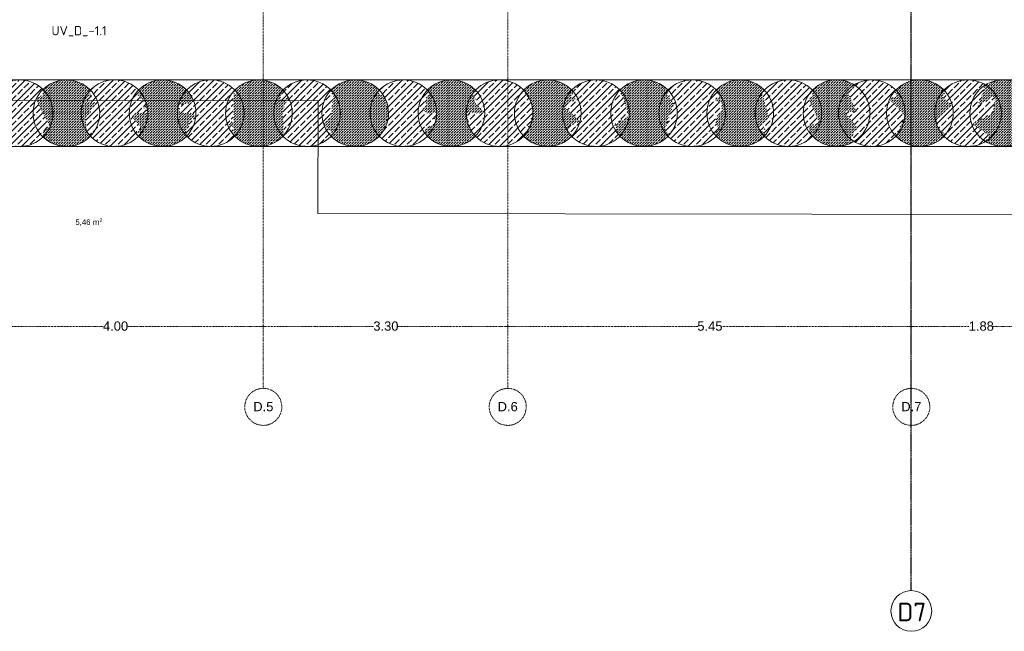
# Model space of a CAD drawing. Header units: millimetres. Extents: x 1523 to 73204, y -91281 to 10268.
# Tile 5 of 120: x 36386 to 49681, y -90630 to -82363. Entities that reach past the tile are written whole.
import ezdxf

# ---------------------------------------------------------------- set-up
doc = ezdxf.new("R2010")
doc.units = ezdxf.units.MM
doc.linetypes.add('IMPORT-STRICHPUNKT _7_', pattern=[20, 10, -5, 0, -5])
doc.linetypes.add('Rasterlinie', pattern=[22.225, 12.7, -3.175, 3.175, -3.175])
for name, color, linetype, lineweight, true_color in [('10 A--Wand außen _ Verbau _Bohrpfahlwand_ _Aktuell_', 7, 'Continuous', 13, 0x656565), ('10 A--Wand außen _ Verbau _modelliert_ _aktuell_', 7, 'Continuous', 13, 0x656565), ('65 V--Straßenbegrenzungslinie', 7, 'Continuous', 13, 0x656565), ('90 A--Achsraster _1_50_', 7, 'IMPORT-STRICHPUNKT _7_', 13, 0x656565), ('Neubau_80 A--Raum', 7, 'Continuous', 13, 0x656565), ('Xref_706_5_--_ÜP_-1_000_16_Übersichtsplan UG_IFC 2025_01_13_dwg', 7, 'Continuous', 13, 0x767676)]:
    doc.layers.add(name, color=color, linetype=linetype, lineweight=lineweight, true_color=true_color)
for name, color, linetype, lineweight in [('S-GRID-____-IDEN', 7, 'Continuous', 9), ('S-GRID-____-OTLN', 7, 'Continuous', 9), ('Text', 7, 'Continuous', 9)]:
    doc.layers.add(name, color=color, linetype=linetype, lineweight=lineweight)
doc.styles.add('Arial', font='arial.ttf', dxfattribs={"height": 75})
doc.styles.add('Arial_1', font='arial.ttf', dxfattribs={"height": 49.5})
doc.styles.add('Arial_2', font='arial.ttf', dxfattribs={"height": 125})
doc.styles.add('ISOCPEUR', font='isocpeur.ttf', dxfattribs={"height": 125})
doc.styles.add('ISOCPEUR_1', font='isocpeur.ttf', dxfattribs={"height": 250})
pattern_1 = [(131.336, (0, 0), (37.542465, 33.023679), [37.5, -12.5]), (131.336, (-35.283, 2.26), (37.542465, 33.023679), [37.5, -12.5])]
pattern_2 = [(131.336, (0, 0), (90.10192, 79.25683), []), (131.336, (-45.05, -39.63), (90.10192, 79.25683), [90, -30])]

# ---------------------------------------------------------------- blocks, each defined once
blk = doc.blocks.new('Xref_706_5_--_ÜP_-1_000_11_Übersichtsplan UG_IFC 2024_09_30_dwg_ARROWHEAD_1-41960026-SuD_-1UG gesamt Plot  - Blatt 7')
at = {"layer": '90 A--Achsraster _1_50_', "color": 9, "linetype": 'Continuous', "true_color": 0xcbcbcb}
blk.add_line((0, 0), (-1000, 0), dxfattribs=at)
blk.add_circle((0, 0), 250, dxfattribs=at)
blk = doc.blocks.new('Xref_706_5_--_ÜP_-1_000_11_Übersichtsplan UG_IFC 2024_09_30_dwg_Standard-Rastermarker_2-41960555-SuD_-1UG gesamt Plot  - Blatt 7')
at = {"layer": '90 A--Achsraster _1_50_', "color": 9, "true_color": 0xcbcbcb}
blk.add_line((0, 0), (40099, 0), dxfattribs=at)
blk.add_circle((-250, 0), 250, dxfattribs=at)
blk = doc.blocks.new('Xref_706_5_--_ÜP_-1_000_11_Übersichtsplan UG_IFC 2024_09_30_dwg_HAR MS_D-U 016_29-41960479-SuD_-1UG gesamt Plot  - Blatt 7')
at = {"layer": 'Neubau_80 A--Raum', "attachment_point": 1, "rotation": 83.6681, "line_spacing_factor": 0.941778}
for s, insert, char_height, width, style in [('2', (69907, -101159), 49.5, 46.06, 'Arial_1'), (' m', (69907, -101278), 75, 138.65, 'Arial'), ('5,46', (69885, -101484), 75, 244.24, 'Arial')]:
    blk.add_mtext(s, dxfattribs=dict(at, insert=insert, char_height=char_height, width=width, style=style))
blk = doc.blocks.new('Xref_706_5_--_ÜP_-1_000_16_Übersichtsplan UG_IFC 2025_01_13_dwg-35469238-SuD_-1UG gesamt Plot  - Blatt 7')
at = {"layer": '10 A--Wand außen _ Verbau _modelliert_ _aktuell_', "true_color": 0xcbcbcb}
h = blk.add_hatch(dxfattribs=at)
h.set_pattern_fill('FP_5', color=9, style=0, pattern_type=2)
h.set_pattern_definition(pattern_1)
h.paths.add_polyline_path([(78982, -82221), (78987, -82146), (78980, -82072), (78960, -82001), (78929, -81933), (78887, -81872), (78867, -81851), (78864, -81853), (78861, -81849), (78846, -81860), (78827, -81837), (78726, -81874), (78627, -81770), (78537, -81913), (78284, -81783), (78300, -81818), (78277, -81803), (78264, -81809), (78210, -81881), (78175, -81888), (78137, -81948), (78108, -82019), (78092, -82089), (78087, -82163), (78095, -82237), (78114, -82309), (78142, -82368), (78142, -82367), (78143, -82370), (78144, -82369), (78145, -82371), (78147, -82369), (78145, -82376), (78431, -82495), (78285, -82237), (78519, -82292), (78656, -82589), (78825, -82363), (78870, -82374), (78871, -82370), (78879, -82376), (78889, -82432), (78897, -82424), (78902, -82416), (78902, -82417), (78937, -82362), (78965, -82293), (78968, -82281)])
h = blk.add_hatch(dxfattribs=at)
h.set_pattern_fill('FP_4', color=9, style=0, pattern_type=2)
h.set_pattern_definition(pattern_2)
h.paths.add_polyline_path([(78956, -82658), (78955, -82583), (78941, -82510), (78915, -82440), (78902, -82416), (78897, -82425), (78889, -82432), (78879, -82376), (78871, -82370), (78870, -82374), (78825, -82363), (78656, -82589), (78519, -82292), (78285, -82237), (78431, -82495), (78145, -82376), (78147, -82369), (78145, -82372), (78144, -82369), (78143, -82370), (78142, -82367), (78126, -82390), (78091, -82456), (78069, -82527), (78058, -82600), (78059, -82674), (78073, -82747), (78098, -82817), (78135, -82882), (78176, -82933), (78182, -82928), (78191, -82924), (78206, -82935), (78221, -82927), (78276, -82955), (78383, -82835), (78595, -83057), (78728, -83021), (78741, -82964), (78769, -82982), (78783, -82968), (78792, -82977), (78844, -82927), (78888, -82868), (78922, -82802), (78945, -82731)])
h = blk.add_hatch(dxfattribs=at)
h.set_pattern_fill('FP_5', color=9, style=0, pattern_type=2)
h.set_pattern_definition(pattern_1)
h.paths.add_polyline_path([(78914, -83306), (78913, -83232), (78899, -83159), (78874, -83089), (78837, -83024), (78796, -82973), (78792, -82977), (78783, -82968), (78769, -82982), (78741, -82964), (78728, -83021), (78595, -83057), (78383, -82835), (78276, -82955), (78221, -82927), (78206, -82935), (78191, -82924), (78182, -82928), (78129, -82979), (78084, -83038), (78050, -83104), (78027, -83175), (78016, -83249), (78018, -83323), (78031, -83396), (78057, -83466), (78093, -83531), (78135, -83582), (78135, -83582), (78140, -83588), (78158, -83602), (78206, -83584), (78255, -83671), (78489, -83481), (78749, -83616), (78750, -83618), (78751, -83617), (78754, -83622), (78802, -83576), (78847, -83517), (78881, -83451), (78903, -83380), (78908, -83350)])
h = blk.add_hatch(dxfattribs=at)
h.set_pattern_fill('FP_4', color=9, style=0, pattern_type=2)
h.set_pattern_definition(pattern_2)
h.paths.add_polyline_path([(78873, -83955), (78871, -83881), (78858, -83808), (78832, -83738), (78796, -83673), (78750, -83618), (78750, -83618), (78749, -83615), (78489, -83481), (78255, -83671), (78206, -83584), (78158, -83602), (78140, -83588), (78138, -83586), (78135, -83582), (78087, -83628), (78042, -83687), (78008, -83753), (77986, -83824), (77975, -83897), (77976, -83972), (77990, -84045), (78015, -84115), (78029, -84139), (78030, -84137), (78033, -84140), (78033, -84130), (78053, -84112), (78098, -84237), (78396, -84129), (78371, -84296), (78620, -84127), (78738, -84231), (78760, -84225), (78776, -84187), (78780, -84193), (78787, -84183), (78789, -84187), (78805, -84165), (78839, -84099), (78862, -84028), (78869, -83980)])
h = blk.add_hatch(dxfattribs=at)
h.set_pattern_fill('FP_5', color=9, style=0, pattern_type=2)
h.set_pattern_definition(pattern_1)
h.paths.add_polyline_path([(78839, -84466), (78843, -84390), (78836, -84318), (78816, -84246), (78787, -84183), (78780, -84193), (78776, -84187), (78760, -84225), (78738, -84231), (78620, -84127), (78371, -84296), (78396, -84129), (78098, -84237), (78053, -84112), (78033, -84130), (78033, -84140), (78030, -84137), (78029, -84139), (78028, -84138), (77994, -84193), (77965, -84262), (77948, -84334), (77943, -84409), (77951, -84483), (77971, -84554), (78002, -84622), (78044, -84683), (78069, -84710), (78089, -84687), (78183, -84758), (78525, -84633), (78528, -84794), (78647, -84772), (78676, -84744), (78678, -84747), (78704, -84726), (78754, -84670), (78793, -84607), (78822, -84538)])
h = blk.add_hatch(dxfattribs=at)
h.set_pattern_fill('FP_4', color=9, style=0, pattern_type=2)
h.set_pattern_definition(pattern_2)
h.paths.add_polyline_path([(78797, -85115), (78802, -85040), (78794, -84966), (78775, -84895), (78744, -84827), (78702, -84766), (78681, -84744), (78678, -84747), (78676, -84744), (78647, -84772), (78528, -84794), (78525, -84633), (78183, -84758), (78089, -84687), (78069, -84710), (78064, -84705), (78041, -84724), (77992, -84779), (77952, -84842), (77924, -84911), (77907, -84983), (77902, -85057), (77909, -85131), (77929, -85203), (77960, -85270), (78002, -85332), (78026, -85357), (78045, -85341), (78053, -85384), (78407, -85318), (78540, -85458), (78538, -85356), (78565, -85430), (78616, -85372), (78636, -85387), (78638, -85391), (78640, -85393), (78663, -85374), (78712, -85319), (78752, -85256), (78780, -85187)])
h = blk.add_hatch(dxfattribs=at)
h.set_pattern_fill('FP_5', color=9, style=0, pattern_type=2)
h.set_pattern_definition(pattern_1)
h.paths.add_polyline_path([(78759, -85726), (78758, -85652), (78744, -85579), (78719, -85509), (78682, -85444), (78640, -85392), (78640, -85393), (78636, -85387), (78616, -85372), (78565, -85430), (78538, -85356), (78540, -85458), (78407, -85318), (78053, -85384), (78045, -85341), (78026, -85357), (78022, -85353), (77974, -85399), (77929, -85459), (77895, -85525), (77872, -85595), (77861, -85669), (77863, -85743), (77876, -85816), (77902, -85886), (77938, -85951), (77980, -86003), (77986, -85996), (78006, -85983), (78016, -86004), (78047, -85955), (78054, -85952), (78107, -86030), (78186, -85904), (78364, -86037), (78384, -86028), (78414, -86047), (78512, -85991), (78562, -86054), (78592, -86034), (78594, -86035), (78599, -86042), (78647, -85996), (78692, -85936), (78726, -85871), (78749, -85800)])
h = blk.add_hatch(dxfattribs=at)
h.set_pattern_fill('FP_4', color=9, style=0, pattern_type=2)
h.set_pattern_definition(pattern_2)
h.paths.add_polyline_path([(78718, -86375), (78716, -86301), (78703, -86228), (78677, -86158), (78641, -86093), (78599, -86042), (78599, -86042), (78594, -86035), (78592, -86034), (78562, -86054), (78512, -85991), (78414, -86047), (78384, -86028), (78364, -86037), (78186, -85904), (78107, -86030), (78054, -85952), (78047, -85955), (78016, -86004), (78006, -85983), (77986, -85996), (77980, -86003), (77980, -86002), (77932, -86048), (77887, -86108), (77853, -86173), (77831, -86244), (77820, -86317), (77821, -86392), (77835, -86465), (77860, -86535), (77897, -86599), (77939, -86651), (77940, -86651), (77944, -86657), (78006, -86666), (78125, -86586), (78173, -86606), (78161, -86689), (78172, -86691), (78178, -86608), (78490, -86738), (78517, -86687), (78531, -86692), (78544, -86677), (78557, -86691), (78606, -86645), (78650, -86585), (78684, -86519), (78707, -86448), (78715, -86393)])
h = blk.add_hatch(dxfattribs=at)
h.set_pattern_fill('FP_5', color=9, style=0, pattern_type=2)
h.set_pattern_definition(pattern_1)
h.paths.add_polyline_path([(78677, -86986), (78670, -86913), (78650, -86841), (78619, -86773), (78577, -86712), (78544, -86677), (78531, -86692), (78517, -86687), (78490, -86738), (78178, -86608), (78172, -86691), (78161, -86689), (78173, -86606), (78125, -86586), (78006, -86666), (77943, -86657), (77940, -86651), (77916, -86670), (77867, -86725), (77828, -86788), (77799, -86857), (77782, -86929), (77777, -87003), (77785, -87077), (77804, -87149), (77836, -87216), (77877, -87278), (77898, -87299), (77903, -87294), (77907, -87293), (78251, -87198), (78341, -87393), (78480, -87367), (78505, -87335), (78511, -87342), (78538, -87320), (78587, -87265), (78627, -87202), (78656, -87133), (78672, -87061)])
h = blk.add_hatch(dxfattribs=at)
h.set_pattern_fill('FP_4', color=9, style=0, pattern_type=2)
h.set_pattern_definition(pattern_2)
h.paths.add_polyline_path([(78635, -87672), (78633, -87597), (78620, -87525), (78594, -87455), (78558, -87390), (78516, -87338), (78511, -87342), (78505, -87335), (78480, -87367), (78341, -87393), (78251, -87198), (77903, -87294), (77898, -87299), (77897, -87299), (77849, -87345), (77804, -87405), (77770, -87471), (77747, -87541), (77737, -87615), (77738, -87689), (77752, -87762), (77777, -87832), (77814, -87897), (77859, -87952), (77863, -87949), (77867, -87953), (77893, -87935), (77936, -87973), (77981, -87888), (78048, -88072), (78067, -88070), (78282, -87864), (78347, -88041), (78407, -88035), (78466, -87979), (78469, -87981), (78474, -87988), (78522, -87942), (78567, -87882), (78601, -87817), (78624, -87746)])
h = blk.add_hatch(dxfattribs=at)
h.set_pattern_fill('FP_5', color=9, style=0, pattern_type=2)
h.set_pattern_definition(pattern_1)
h.paths.add_polyline_path([(78593, -88321), (78592, -88247), (78578, -88174), (78553, -88104), (78516, -88039), (78475, -87988), (78474, -87988), (78469, -87981), (78466, -87979), (78407, -88035), (78347, -88041), (78282, -87864), (78067, -88070), (78048, -88072), (77981, -87888), (77936, -87973), (77893, -87935), (77867, -87953), (77863, -87949), (77859, -87952), (77855, -87948), (77807, -87994), (77763, -88054), (77729, -88119), (77706, -88190), (77695, -88263), (77696, -88338), (77710, -88411), (77736, -88481), (77772, -88545), (77814, -88597), (77819, -88594), (77823, -88598), (77984, -88507), (78131, -88492), (78401, -88604), (78414, -88638), (78424, -88628), (78433, -88637), (78481, -88591), (78525, -88531), (78560, -88465), (78582, -88394)])
h = blk.add_hatch(dxfattribs=at)
h.set_pattern_fill('FP_4', color=9, style=0, pattern_type=2)
h.set_pattern_definition(pattern_2)
h.paths.add_polyline_path([(78553, -88932), (78545, -88859), (78525, -88787), (78494, -88719), (78453, -88658), (78424, -88628), (78414, -88638), (78401, -88604), (78131, -88492), (77984, -88507), (77823, -88598), (77819, -88594), (77792, -88616), (77742, -88671), (77703, -88734), (77674, -88803), (77657, -88875), (77653, -88949), (77660, -89023), (77680, -89095), (77711, -89162), (77753, -89224), (77775, -89247), (77778, -89245), (77780, -89248), (77785, -89244), (77789, -89250), (77804, -89245), (77804, -89278), (77825, -89290), (77909, -89243), (77916, -89281), (78089, -89141), (78090, -89142), (78075, -89378), (78222, -89375), (78356, -89313), (78383, -89277), (78390, -89285), (78414, -89266), (78463, -89211), (78502, -89148), (78531, -89079), (78548, -89007)])
h = blk.add_hatch(dxfattribs=at)
h.set_pattern_fill('FP_5', color=9, style=0, pattern_type=2)
h.set_pattern_definition(pattern_1)
h.paths.add_polyline_path([(78506, -89655), (78511, -89581), (78504, -89507), (78484, -89436), (78453, -89368), (78411, -89307), (78383, -89277), (78356, -89313), (78221, -89375), (78075, -89378), (78090, -89142), (78089, -89141), (77916, -89281), (77909, -89243), (77825, -89290), (77804, -89278), (77804, -89245), (77789, -89250), (77785, -89244), (77780, -89248), (77778, -89245), (77775, -89247), (77773, -89245), (77749, -89266), (77701, -89320), (77661, -89383), (77633, -89451), (77616, -89524), (77611, -89598), (77619, -89672), (77638, -89744), (77669, -89811), (77711, -89873), (77732, -89894), (77734, -89891), (77746, -89905), (77772, -89876), (77875, -89940), (77932, -89914), (77983, -89977), (78040, -89923), (78048, -89800), (78085, -89793), (78102, -89797), (78103, -89835), (78158, -89810), (78263, -89965), (78345, -89928), (78349, -89933), (78372, -89915), (78421, -89859), (78461, -89796), (78489, -89728), (78491, -89720)])
h = blk.add_hatch(dxfattribs=at)
h.set_pattern_fill('FP_4', color=9, style=0, pattern_type=2)
h.set_pattern_definition(pattern_2)
h.paths.add_polyline_path([(78469, -90267), (78467, -90193), (78454, -90120), (78428, -90050), (78391, -89984), (78350, -89933), (78349, -89933), (78345, -89927), (78263, -89965), (78158, -89810), (78103, -89835), (78102, -89797), (78085, -89793), (78048, -89800), (78040, -89923), (77983, -89977), (77932, -89914), (77875, -89940), (77772, -89876), (77746, -89905), (77734, -89891), (77732, -89894), (77731, -89893), (77683, -89940), (77638, -89999), (77604, -90065), (77581, -90136), (77570, -90209), (77572, -90284), (77585, -90357), (77611, -90427), (77648, -90491), (77692, -90546), (77700, -90538), (77721, -90556), (77790, -90478), (78007, -90438), (78217, -90506), (78223, -90528), (78249, -90530), (78277, -90550), (78279, -90565), (78285, -90563), (78303, -90588), (78356, -90537), (78401, -90477), (78435, -90411), (78458, -90341)])
h = blk.add_hatch(dxfattribs=at)
h.set_pattern_fill('FP_5', color=9, style=0, pattern_type=2)
h.set_pattern_definition(pattern_1)
h.paths.add_polyline_path([(78423, -90953), (78428, -90878), (78420, -90805), (78401, -90733), (78370, -90665), (78328, -90604), (78308, -90583), (78302, -90588), (78285, -90563), (78279, -90565), (78277, -90550), (78249, -90530), (78223, -90528), (78217, -90506), (78007, -90438), (77790, -90478), (77721, -90556), (77700, -90538), (77692, -90546), (77690, -90543), (77667, -90562), (77618, -90617), (77578, -90680), (77550, -90749), (77533, -90821), (77528, -90895), (77536, -90969), (77555, -91041), (77586, -91108), (77628, -91170), (77649, -91191), (77652, -91189), (77663, -91203), (77681, -91168), (77683, -91169), (77683, -91164), (77989, -91209), (78097, -91321), (78222, -91219), (78252, -91235), (78261, -91226), (78266, -91231), (78289, -91212), (78338, -91157), (78378, -91094), (78406, -91025), (78413, -90994)])
h = blk.add_hatch(dxfattribs=at)
h.set_pattern_fill('FP_4', color=9, style=0, pattern_type=2)
h.set_pattern_definition(pattern_2)
h.paths.add_polyline_path([(78386, -91527), (78379, -91453), (78359, -91382), (78328, -91314), (78286, -91253), (78261, -91226), (78252, -91235), (78222, -91219), (78097, -91321), (77989, -91209), (77683, -91164), (77683, -91169), (77681, -91168), (77663, -91203), (77652, -91189), (77626, -91210), (77576, -91266), (77537, -91329), (77508, -91397), (77491, -91470), (77487, -91544), (77494, -91618), (77514, -91690), (77545, -91757), (77587, -91819), (77616, -91849), (77622, -91844), (77638, -91872), (77741, -91870), (77707, -91776), (77885, -91868), (78200, -91862), (78222, -91881), (78247, -91861), (78297, -91805), (78336, -91742), (78365, -91674), (78382, -91601)])
h = blk.add_hatch(dxfattribs=at)
h.set_pattern_fill('FP_5', color=9, style=0, pattern_type=2)
h.set_pattern_definition(pattern_1)
h.paths.add_polyline_path([(78340, -92250), (78345, -92176), (78337, -92102), (78318, -92030), (78287, -91963), (78245, -91901), (78224, -91880), (78222, -91881), (78200, -91862), (77885, -91868), (77707, -91776), (77741, -91870), (77638, -91872), (77622, -91844), (77616, -91849), (77607, -91840), (77584, -91859), (77535, -91915), (77495, -91978), (77467, -92046), (77450, -92119), (77445, -92193), (77453, -92267), (77472, -92338), (77503, -92406), (77546, -92468), (77566, -92489), (77568, -92487), (77572, -92491), (77596, -92477), (77620, -92513), (77984, -92536), (78014, -92618), (78062, -92541), (78152, -92547), (78157, -92535), (78163, -92537), (78173, -92523), (78181, -92530), (78206, -92510), (78255, -92454), (78295, -92391), (78323, -92322), (78336, -92269)])
h = blk.add_hatch(dxfattribs=at)
h.set_pattern_fill('FP_4', color=9, style=0, pattern_type=2)
h.set_pattern_definition(pattern_2)
h.paths.add_polyline_path([(78303, -92824), (78296, -92751), (78276, -92679), (78245, -92611), (78203, -92550), (78183, -92528), (78181, -92530), (78173, -92523), (78163, -92537), (78157, -92535), (78152, -92547), (78062, -92541), (78014, -92618), (77984, -92536), (77620, -92513), (77596, -92477), (77572, -92491), (77568, -92487), (77543, -92508), (77493, -92563), (77454, -92626), (77425, -92695), (77408, -92767), (77404, -92841), (77411, -92915), (77431, -92987), (77462, -93054), (77504, -93116), (77524, -93138), (77526, -93136), (77529, -93138), (77531, -93136), (77536, -93140), (77545, -93128), (77549, -93132), (77559, -93110), (77687, -93050), (77694, -93050), (77715, -93259), (77751, -93271), (77828, -93236), (77840, -93047), (77857, -93047), (77967, -93144), (77999, -93132), (78094, -93192), (78117, -93170), (78129, -93182), (78137, -93177), (78139, -93179), (78166, -93157), (78214, -93103), (78253, -93040), (78282, -92971), (78299, -92899)])
h = blk.add_hatch(dxfattribs=at)
h.set_pattern_fill('FP_5', color=9, style=0, pattern_type=2)
h.set_pattern_definition(pattern_1)
h.paths.add_polyline_path([(78257, -93543), (78262, -93473), (78254, -93399), (78235, -93328), (78204, -93260), (78162, -93199), (78141, -93177), (78139, -93179), (78137, -93177), (78129, -93182), (78117, -93170), (78094, -93192), (77999, -93132), (77967, -93144), (77857, -93047), (77840, -93047), (77827, -93236), (77751, -93271), (77715, -93259), (77693, -93050), (77687, -93050), (77559, -93110), (77549, -93132), (77545, -93128), (77536, -93140), (77531, -93136), (77529, -93138), (77526, -93136), (77501, -93156), (77452, -93212), (77412, -93275), (77384, -93343), (77367, -93416), (77362, -93490), (77369, -93564), (77389, -93636), (77420, -93703), (77462, -93765), (77482, -93786), (77484, -93784), (77497, -93796), (77509, -93789), (77542, -93806), (77688, -93688), (77728, -93730), (77718, -93692), (77798, -93704), (77789, -93837), (77831, -93898), (78001, -93782), (78033, -93853), (78076, -93805), (78096, -93820), (78100, -93825), (78123, -93807), (78172, -93751), (78212, -93688), (78240, -93620), (78257, -93547)])
h = blk.add_hatch(dxfattribs=at)
h.set_pattern_fill('FP_4', color=9, style=0, pattern_type=2)
h.set_pattern_definition(pattern_2)
h.paths.add_polyline_path([(78219, -94159), (78218, -94085), (78204, -94012), (78179, -93942), (78142, -93877), (78100, -93825), (78100, -93825), (78096, -93819), (78076, -93805), (78033, -93853), (78001, -93782), (77831, -93898), (77789, -93837), (77798, -93704), (77718, -93692), (77728, -93730), (77688, -93688), (77542, -93806), (77509, -93789), (77497, -93796), (77484, -93784), (77434, -93832), (77389, -93891), (77355, -93957), (77332, -94028), (77321, -94102), (77323, -94176), (77336, -94249), (77362, -94319), (77398, -94383), (77443, -94438), (77451, -94430), (77477, -94453), (77514, -94423), (77564, -94530), (77583, -94530), (77610, -94345), (77814, -94525), (77992, -94522), (78048, -94469), (78057, -94477), (78107, -94429), (78152, -94369), (78186, -94303), (78209, -94233)])
h = blk.add_hatch(dxfattribs=at)
h.set_pattern_fill('FP_5', color=9, style=0, pattern_type=2)
h.set_pattern_definition(pattern_1)
h.paths.add_polyline_path([(78179, -94771), (78171, -94697), (78152, -94625), (78121, -94557), (78079, -94496), (78059, -94475), (78057, -94476), (78048, -94469), (77992, -94522), (77814, -94525), (77610, -94345), (77583, -94530), (77564, -94530), (77514, -94423), (77477, -94453), (77451, -94430), (77443, -94438), (77440, -94435), (77418, -94454), (77369, -94509), (77329, -94572), (77301, -94641), (77284, -94713), (77279, -94787), (77286, -94861), (77306, -94933), (77337, -95000), (77379, -95062), (77390, -95073), (77391, -95072), (77394, -95075), (77402, -95068), (77410, -95076), (77418, -95072), (77436, -95093), (77470, -95087), (77490, -95160), (77556, -95164), (77895, -95008), (77963, -95127), (77983, -95100), (78002, -95119), (78012, -95111), (78019, -95118), (78027, -95113), (78028, -95114), (78040, -95104), (78089, -95049), (78129, -94986), (78157, -94917), (78174, -94845), (78176, -94817)])
h = blk.add_hatch(dxfattribs=at)
h.set_pattern_fill('FP_4', color=9, style=0, pattern_type=2)
h.set_pattern_definition(pattern_2)
h.paths.add_polyline_path([(78138, -95436), (78136, -95362), (78123, -95289), (78097, -95219), (78061, -95155), (78027, -95113), (78019, -95118), (78012, -95111), (78002, -95119), (77983, -95100), (77963, -95127), (77895, -95008), (77556, -95164), (77490, -95160), (77470, -95087), (77436, -95093), (77418, -95072), (77410, -95076), (77402, -95068), (77394, -95075), (77391, -95072), (77352, -95109), (77307, -95169), (77273, -95235), (77250, -95305), (77239, -95379), (77241, -95453), (77254, -95526), (77280, -95596), (77317, -95661), (77359, -95713), (77361, -95711), (77363, -95719), (77623, -95853), (77680, -95807), (77680, -95857), (77697, -95858), (77719, -95837), (77709, -95783), (77733, -95764), (77676, -95607), (77863, -95803), (77903, -95750), (77942, -95774), (77972, -95758), (77973, -95754), (77974, -95755), (77976, -95752), (77977, -95752), (78025, -95706), (78070, -95647), (78104, -95581), (78127, -95510)])
at = {"layer": '10 A--Wand außen _ Verbau _Bohrpfahlwand_ _Aktuell_', "color": 9, "true_color": 0xcbcbcb, "flags": 128}
for points in [[(73768, -80738), (79056, -81089), (78999, -81987), (77888, -99328), (77564, -104389)], [(73709, -81636), (78101, -81928), (76990, -99271), (76666, -104331)]]:
    blk.add_lwpolyline(points, dxfattribs=at)
at = {"layer": '10 A--Wand außen _ Verbau _modelliert_ _aktuell_', "color": 9, "true_color": 0xcbcbcb}
for centre, start, end in [((78537, -82155), 86.3363, 176.3363), ((78537, -82155), 356.3363, 86.3363), ((78537, -82155), 176.3363, 266.3363), ((78507, -82629), 86.3363, 176.3363), ((78537, -82155), 266.3363, 356.3363), ((78507, -82629), 356.3363, 86.3363), ((78507, -82629), 176.3363, 266.3363), ((78507, -82629), 266.3363, 356.3363), ((78465, -83277), 86.3363, 176.3363), ((78465, -83277), 356.3363, 86.3363), ((78465, -83277), 176.3363, 266.3363), ((78465, -83277), 266.3363, 356.3363), ((78424, -83926), 86.3363, 176.3363), ((78424, -83926), 356.3363, 86.3363), ((78393, -84400), 86.3363, 176.3363), ((78424, -83926), 176.3363, 266.3363), ((78424, -83926), 266.3363, 356.3363), ((78393, -84400), 356.3363, 86.3363), ((78393, -84400), 176.3363, 266.3363), ((78393, -84400), 266.3363, 356.3363), ((78352, -85049), 86.3363, 176.3363), ((78352, -85049), 356.3363, 86.3363), ((78352, -85049), 176.3363, 266.3363), ((78352, -85049), 266.3363, 356.3363), ((78310, -85698), 86.3363, 176.3363), ((78310, -85698), 356.3363, 86.3363), ((78310, -85698), 176.3363, 266.3363), ((78310, -85698), 266.3363, 356.3363), ((78269, -86346), 86.3363, 176.3363), ((78269, -86346), 356.3363, 86.3363), ((78269, -86346), 176.3363, 266.3363), ((78269, -86346), 266.3363, 356.3363), ((78227, -86995), 86.3363, 176.3363), ((78227, -86995), 356.3363, 86.3363), ((78227, -86995), 176.3363, 266.3363), ((78227, -86995), 266.3363, 356.3363), ((78186, -87644), 86.3363, 176.3363), ((78186, -87644), 356.3363, 86.3363), ((78186, -87644), 176.3363, 266.3363), ((78186, -87644), 266.3363, 356.3363), ((78144, -88292), 86.3363, 176.3363), ((78144, -88292), 356.3363, 86.3363), ((78144, -88292), 176.3363, 266.3363), ((78144, -88292), 266.3363, 356.3363), ((78103, -88941), 86.3363, 176.3363), ((78103, -88941), 356.3363, 86.3363), ((78103, -88941), 176.3363, 266.3363), ((78103, -88941), 266.3363, 356.3363), ((78061, -89590), 86.3363, 176.3363), ((78061, -89590), 356.3363, 86.3363), ((78061, -89590), 176.3363, 266.3363), ((78061, -89590), 266.3363, 356.3363), ((78020, -90238), 86.3363, 176.3363), ((78020, -90238), 356.3363, 86.3363), ((78020, -90238), 176.3363, 266.3363), ((78020, -90238), 266.3363, 356.3363), ((77978, -90887), 86.3363, 176.3363), ((77978, -90887), 356.3363, 86.3363), ((77978, -90887), 176.3363, 266.3363), ((77978, -90887), 266.3363, 356.3363), ((77937, -91536), 86.3363, 176.3363), ((77937, -91536), 356.3363, 86.3363), ((77937, -91536), 176.3363, 266.3363), ((77937, -91536), 266.3363, 356.3363), ((77895, -92184), 86.3363, 176.3363), ((77895, -92184), 356.3363, 86.3363), ((77895, -92184), 176.3363, 266.3363), ((77895, -92184), 266.3363, 356.3363), ((77853, -92833), 86.3363, 176.3363), ((77853, -92833), 356.3363, 86.3363), ((77853, -92833), 176.3363, 266.3363), ((77853, -92833), 266.3363, 356.3363), ((77812, -93482), 86.3363, 176.3363), ((77812, -93482), 356.3363, 86.3363), ((77812, -93482), 176.3363, 266.3363), ((77812, -93482), 266.3363, 356.3363), ((77770, -94130), 86.3363, 176.3363), ((77770, -94130), 356.3363, 86.3363), ((77770, -94130), 176.3363, 266.3363), ((77770, -94130), 266.3363, 356.3363), ((77729, -94779), 86.3363, 176.3363), ((77729, -94779), 356.3363, 86.3363), ((77729, -94779), 176.3363, 266.3363), ((77729, -94779), 266.3363, 356.3363), ((77689, -95408), 86.3363, 176.3363), ((77689, -95408), 356.3363, 86.3363), ((77689, -95408), 176.3363, 266.3363)]:
    blk.add_arc(centre, 450, start, end, dxfattribs=at)
at = {"layer": '65 V--Straßenbegrenzungslinie', "color": 9, "true_color": 0xcbcbcb, "flags": 128}
blk.add_lwpolyline([(41892, -104876), (76710, -107752), (77780, -91373), (79301, -91478), (80605, -71512), (80986, -61308)], dxfattribs=at)
at = {"layer": '90 A--Achsraster _1_50_', "color": 161, "true_color": 0xaaaaff}
for p, q in [((81453, -81725), (81405, -82478)), ((81336, -83553), (81385, -82790)), ((81333, -83601), (81171, -86129)), ((80988, -88992), (81150, -86454)), ((80985, -89040), (80891, -90496)), ((80777, -92285), (80871, -90819)), ((80774, -92333), (80658, -94136)), ((80521, -96277), (80637, -94465))]:
    blk.add_line(p, q, dxfattribs=at)
for name, p, rotation in [('Xref_706_5_--_ÜP_-1_000_11_Übersichtsplan UG_IFC 2024_09_30_dwg_Standard-Rastermarker_2-41960555-SuD_-1UG gesamt Plot  - Blatt 7', (82170, -83631), 176.3362835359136), ('Xref_706_5_--_ÜP_-1_000_11_Übersichtsplan UG_IFC 2024_09_30_dwg_Standard-Rastermarker_2-41960555-SuD_-1UG gesamt Plot  - Blatt 7', (81822, -89069), 176.3362835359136), ('Xref_706_5_--_ÜP_-1_000_11_Übersichtsplan UG_IFC 2024_09_30_dwg_Standard-Rastermarker_2-41960555-SuD_-1UG gesamt Plot  - Blatt 7', (81611, -92363), 176.3362835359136), ('Xref_706_5_--_ÜP_-1_000_11_Übersichtsplan UG_IFC 2024_09_30_dwg_HAR MS_D-U 016_29-41960479-SuD_-1UG gesamt Plot  - Blatt 7', (4636, 3372), 2.668141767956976)]:
    blk.add_blockref(name, p, dxfattribs=dict(rotation=rotation))
at = {"xscale": 0.02375, "yscale": 0.02375, "zscale": 0.02375}
for p, rotation in [((81334, -83577), 86.33628353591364), ((81334, -83577), 266.3362835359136), ((80986, -89016), 86.33628353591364), ((80986, -89016), 266.3362835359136), ((80775, -92309), 86.33628353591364), ((80775, -92309), 266.3362835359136)]:
    blk.add_blockref('Xref_706_5_--_ÜP_-1_000_11_Übersichtsplan UG_IFC 2024_09_30_dwg_ARROWHEAD_1-41960026-SuD_-1UG gesamt Plot  - Blatt 7', p, dxfattribs=dict(at, rotation=rotation))
at = {"layer": '90 A--Achsraster _1_50_', "color": 5, "true_color": 0x0000ff, "char_height": 125, "width": 407.08, "attachment_point": 2, "rotation": 86.3363, "line_spacing_factor": 0.941778, "style": 'Arial_2'}
for s, insert in [('1.88', (81328, -82630)), ('5.45', (81094, -86287)), ('3.30', (80814, -90653)), ('4.00', (80581, -94296))]:
    blk.add_mtext(s, dxfattribs=dict(at, insert=insert))
at = {"layer": '90 A--Achsraster _1_50_', "char_height": 125, "width": 324.44, "attachment_point": 2, "rotation": 86.3363, "line_spacing_factor": 0.941778, "style": 'Arial_2'}
for s, insert in [('D.7', (82354, -83642)), ('D.6', (82006, -89081)), ('D.5', (81795, -92374))]:
    blk.add_mtext(s, dxfattribs=dict(at, insert=insert))
blk = doc.blocks.new('Raster - Rasterbeschriftung-19777754-SuD_-1UG gesamt Plot  - Blatt 7')
at = {"layer": 'S-GRID-____-IDEN'}
blk.add_circle((0, 0), 5.5, dxfattribs=at)

msp = doc.modelspace()

# ---------------------------------------------------------------- linework, layer by layer
at = {"layer": 'S-GRID-____-OTLN', "linetype": 'Rasterlinie', "lineweight": 25}
msp.add_line((48425.786, -90080.029), (48425.786, -81942.475), dxfattribs=at)

# ---------------------------------------------------------------- block references
at = {"layer": 'S-GRID-____-IDEN', "xscale": 49.99999999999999, "yscale": 49.99999999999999, "zscale": 49.99999999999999}
msp.add_blockref('Raster - Rasterbeschriftung-19777754-SuD_-1UG gesamt Plot  - Blatt 7', (48425.786, -90355.029), dxfattribs=at)
at = {"layer": 'Xref_706_5_--_ÜP_-1_000_16_Übersichtsplan UG_IFC 2025_01_13_dwg', "color": 9, "true_color": 0xcbcbcb, "rotation": 273.6637164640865}
msp.add_blockref('Xref_706_5_--_ÜP_-1_000_16_Übersichtsplan UG_IFC 2025_01_13_dwg-35469238-SuD_-1UG gesamt Plot  - Blatt 7', (126634.737, 0), dxfattribs=at)

# ---------------------------------------------------------------- texts
at = {"layer": 'S-GRID-____-IDEN', "insert": (48237.225, -90243.6), "char_height": 250, "width": 452.95344, "attachment_point": 1, "style": 'ISOCPEUR_1'}
msp.add_mtext('D7', dxfattribs=at)
at = {"layer": 'Text', "insert": (36816.33, -82449.655), "char_height": 125, "width": 954.00812, "attachment_point": 1, "style": 'ISOCPEUR'}
msp.add_mtext('UV_D_-1.1', dxfattribs=at)

doc.saveas('drawing.dxf')
